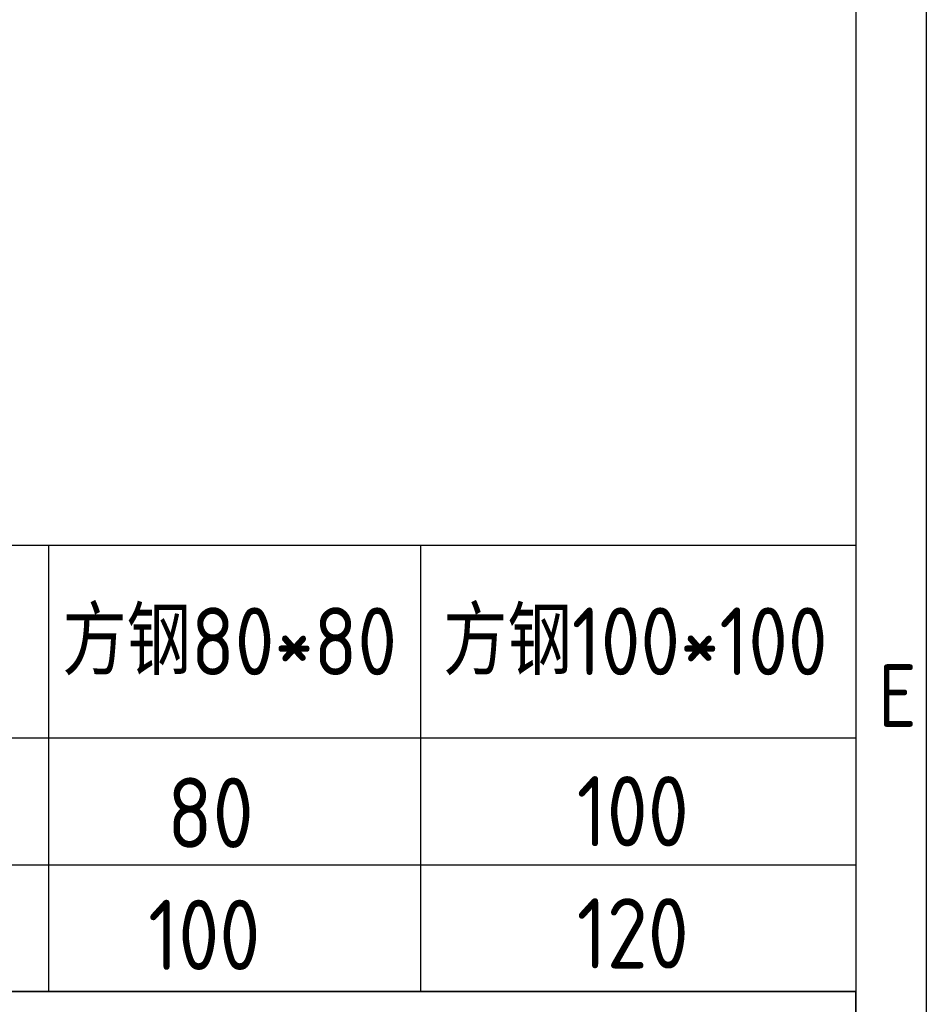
# Model space of a CAD drawing. Header units: millimetres. Extents: x -104 to 1580, y -20 to 1168.
# Tile 8 of 9: x 1322 to 1580, y 176 to 456. Entities that reach past the tile are written whole.
import ezdxf
from ezdxf.enums import TextEntityAlignment as Align

# ---------------------------------------------------------------- set-up
doc = ezdxf.new("R2010")
doc.units = ezdxf.units.MM
doc.header["$LTSCALE"] = 40
for name, color, linetype in [('1轮廓实线层', 7, 'Continuous'), ('2细线层', 4, 'Continuous'), ('6文字层', 3, 'Continuous'), ('图框层', 7, 'Continuous'), ('文字层', 3, 'Continuous')]:
    doc.layers.add(name, color=color, linetype=linetype)
doc.styles.add('PC_TEXTSTYLE', font='isocp.shx', dxfattribs={"width": 0.8, "bigfont": 'hzfs.shx'})

# ---------------------------------------------------------------- blocks, each defined once
blk = doc.blocks.new('PC_TITLE_BLOCK')
at = {"layer": '1轮廓实线层'}
blk.add_line((0, 45), (-180, 45), dxfattribs=at)
at = {"layer": '图框层'}
blk.add_line((0, 0), (0, 45), dxfattribs=at)
at = {"layer": '6文字层', "style": 'PC_TEXTSTYLE', "flags": 8}
for tag, height, width, p, p2 in [('产品名称或材料标记', 7, 0.600652, (-113.463, 28.635), (-66.422, 28.635)), ('图样名称', 5, 2.004495, (-54.785, 19.978), (-5.268, 19.978)), ('标准化', 3.5, 1.023147, (-133.835, 15.372), (-120.752, 15.372)), ('重量', 3.5, 1.408247, (-88.457, 7.542), (-76.549, 7.542)), ('比例', 3.5, 1.385287, (-73.354, 7.542), (-61.929, 7.542)), ('图样代号', 5, 2.006536, (-54.785, 5.63), (-5.516, 5.63)), ('审核', 3.5, 1.579393, (-163.989, 5.367), (-150.634, 5.367)), ('工艺', 3.5, 1.621807, (-164.21, 0.371), (-150.891, 0.371)), ('日期', 3.5, 1.560088, (-133.835, 0.371), (-120.752, 0.371)), ('共几页', 3.5, 0.557144, (-108.073, 0.625), (-101.045, 0.625))]:
    blk.add_attdef(tag, text='', height=height, dxfattribs=dict(at, width=width)).set_placement(p, p2, align=Align.FIT)
at = {"layer": '6文字层', "style": 'PC_TEXTSTYLE', "width": 9.905045, "flags": 8}
blk.add_attdef('设计', text='', height=3.5, rotation=358.46442, dxfattribs=at).set_placement((-164.229, 15.372), (-150.367, 15), align=Align.FIT)
at = {"layer": '6文字层', "color": 3, "style": 'PC_TEXTSTYLE', "width": 0.56476, "flags": 8}
blk.add_attdef('第几页', text='', height=3.5, dxfattribs=at).set_placement((-78.287, 0.753), (-71.163, 0.753), align=Align.FIT)
at = {"layer": '6文字层', "ltscale": 10, "style": 'PC_TEXTSTYLE', "flags": 1}
blk.add_attdef('图纸张数', (-58.679, -0.492), '', height=2.5, dxfattribs=at)

msp = doc.modelspace()

# ---------------------------------------------------------------- linework, layer by layer
msp.add_line((918.2, 306.96), (1560, 306.96))
at = {"layer": '1轮廓实线层'}
for p in [(1560, 306.96), (918.2, 180)]:
    msp.add_line(p, (1560, 180), dxfattribs=at)
at = {"layer": '2细线层'}
msp.add_line((1580, 1168), (1580, -20), dxfattribs=at)
at = {"layer": '图框层'}
msp.add_line((1560, 1148), (1560, 0), dxfattribs=at)
at = {"layer": '文字层'}
for p, q in [((1330.34, 306.96), (1330.34, 180)), ((1436.12, 306.96), (1436.12, 180)), ((918.2, 252.12), (1560, 252.12)), ((918.2, 216.06), (1560, 216.06))]:
    msp.add_line(p, q, dxfattribs=at)

# ---------------------------------------------------------------- block references
at = {"layer": '图框层', "xscale": 4, "yscale": 4, "zscale": 4}
msp.add_blockref('PC_TITLE_BLOCK', (1560, 0), dxfattribs=at)

# ---------------------------------------------------------------- texts
at = {"layer": '6文字层', "style": 'PC_TEXTSTYLE', "width": 0.8}
msp.add_text('车轮踏面宽度E的选择', height=24.99, dxfattribs=at).set_placement((1126.91, 313.88))
at = {"layer": '文字层', "style": 'PC_TEXTSTYLE', "width": 0.95}
for s, height, p in [('方钢80*80', 19.278, (1381.89, 269.95)), ('方钢100*100', 19.278, (1497.25, 269.95)), ('E', 17.85, (1571.79, 255.2)), ('80', 19.992, (1376.45, 220.83)), ('100', 19.992, (1496.53, 221.26)), ('100', 19.992, (1374.69, 186.1)), ('120', 19.992, (1496.53, 186.53))]:
    msp.add_text(s, height=height, dxfattribs=at).set_placement(p, align=Align.CENTER)

doc.saveas('drawing.dxf')
